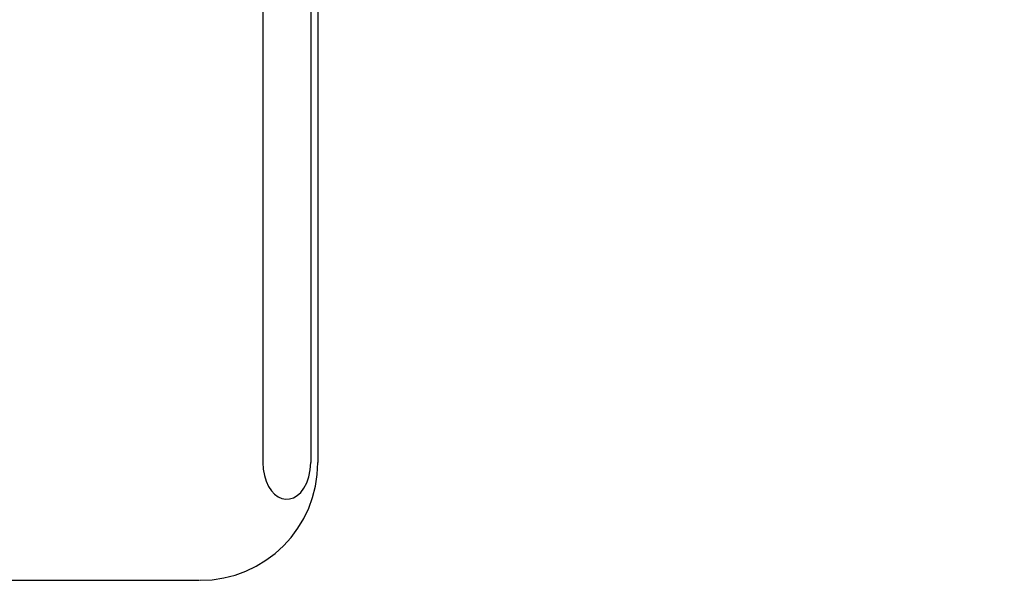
# Model space of a CAD drawing. Header units: inches. Extents: x 0 to 184, y 0 to 119.
# Tile 29 of 115: x 84.9472 to 85.1143, y 44.3299 to 44.425. Entities that reach past the tile are written whole.
import ezdxf

# ---------------------------------------------------------------- set-up
doc = ezdxf.new("R2010")
doc.units = ezdxf.units.IN
doc.header["$LTSCALE"] = 10.121375
doc.header["$MEASUREMENT"] = 0
doc.linetypes.add('HIDDEN', pattern=[0.2, 0.1, -0.1])
doc.layers.add('DEFAULT_2', color=8, linetype='HIDDEN')

msp = doc.modelspace()

# ---------------------------------------------------------------- linework, layer by layer
at = {"layer": 'DEFAULT_2', "color": 8, "linetype": 'HIDDEN'}
for p, q in [((84.98848, 44.45486), (84.98848, 44.34986)), ((84.99661, 44.45486), (84.99661, 44.34986)), ((84.99783, 44.45486), (84.99783, 44.34986)), ((84.92418, 44.32986), (84.97773, 44.32986))]:
    msp.add_line(p, q, dxfattribs=at)
msp.add_lwpolyline([(84.98848, 44.34986), (84.98855, 44.34872), (84.98874, 44.34766), (84.98905, 44.34667), (84.98946, 44.34579), (84.98994, 44.34506), (84.99048, 44.34447), (84.99108, 44.34403), (84.99171, 44.34375), (84.99236, 44.34362), (84.99303, 44.34366), (84.99369, 44.34386), (84.99432, 44.34424), (84.99492, 44.34478), (84.99546, 44.3455), (84.99593, 44.34639), (84.99629, 44.34743), (84.99651, 44.34858), (84.99661, 44.34986)], dxfattribs=at)
for centre, radius, start, end in [((85.30079, 44.65661), 0.25, 90, 270), ((84.97783, 44.34986), 0.02, 270, 360)]:
    msp.add_arc(centre, radius, start, end, dxfattribs=at)

doc.saveas('drawing.dxf')
